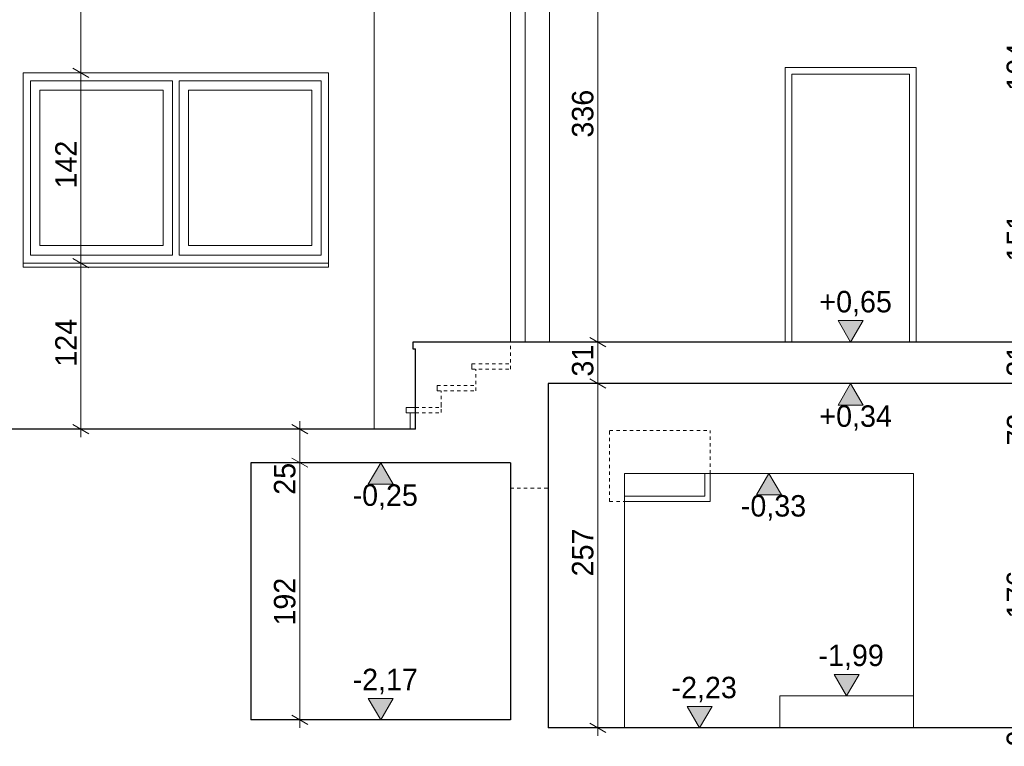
# Model space of a CAD drawing. Extents: x -623047 to -259286, y -27077 to 153279.
# Tile 121 of 190: x -479287 to -471932, y -14697 to -9273. Entities that reach past the tile are written whole.
import ezdxf

# ---------------------------------------------------------------- set-up
doc = ezdxf.new("R2010")
doc.units = 0
doc.header["$MEASUREMENT"] = 0
doc.linetypes.add('Hidden Line', pattern=[50, 25, -25])
for name, color, linetype, lineweight in [('INWENT KONST. DREWNIANA_Nr_Pióra__1', 7, 'Continuous', 25), ('INWENT KONST. DREWNIANA_Nr_Pióra__21', 7, 'Continuous', 9), ('INWENT WYMIARY_Nr_Pióra__21', 7, 'Continuous', 9), ('INWENT. OKNA_Nr_Pióra__5', 7, 'Continuous', 13), ('INWENT.ŚCIANY_Nr_Pióra__1', 7, 'Continuous', 25), ('INWENT.ŚCIANY_Nr_Pióra__21', 7, 'Continuous', 9), ('INWENT.ŚCIANY_Nr_Pióra__5', 7, 'Continuous', 13), ('Istniejące schody_Nr_Pióra__21', 7, 'Continuous', 9)]:
    doc.layers.add(name, color=color, linetype=linetype, lineweight=lineweight)
doc.layers.add('INWENT WYMIARY', color=7, linetype='Continuous')
doc.styles.add('GENERATED_STYLE_2', font='txt')
doc.dimstyles.new('GENERATED_STYLE__2', dxfattribs={"dimtxt": 160.000002, "dimasz": 91.2, "dimexe": 0.18, "dimexo": 0, "dimgap": 0.09, "dimtad": 1, "dimdec": 0, "dimlfac": 0.1, "dimzin": 0, "dimdsep": 46, "dimtxsty": 'GENERATED_STYLE_2', "dimblk": 'ARROWHEAD_2', "dimblk1": 'ARROWHEAD_2', "dimblk2": 'ARROWHEAD_2', "dimcen": 0.09, "dimclrd": 7, "dimclre": 7, "dimclrt": 7, "dimazin": 0, "dimtfac": 1, "dimtdec": 4, "dimtmove": 0, "dimatfit": 3, "dimfxl": 0, "dimtolj": 1, "dimtzin": 0, "dimarcsym": 0})

# ---------------------------------------------------------------- blocks, each defined once
blk = doc.blocks.new('*D911')
at = {"layer": 'INWENT WYMIARY_Nr_Pióra__21', "linetype": 'Continuous'}
for p, q in [((-471631, -14469.6), (-471811, -14469.6)), ((-471781, -14435), (-471661, -14504.3)), ((-471721, -14559.6), (-471721, -14469.6)), ((-471631, -14559.6), (-471811, -14559.6)), ((-471781, -14525), (-471661, -14594.3)), ((-471721, -14618.3), (-471721, -14559.6))]:
    blk.add_line(p, q, dxfattribs=at)
at = {"layer": 'INWENT WYMIARY_Nr_Pióra__21', "char_height": 160, "attachment_point": 7, "rotation": 90, "style": 'GENERATED_STYLE_2'}
for s, insert in [('{231}', (-471753, -8128.2)), ('{104}', (-471753, -9803.2)), ('{151}', (-471753, -11078.2)), ('{31}', (-471753, -11937)), ('{72}', (-471753, -12452)), ('{176}', (-471753, -13743.2)), ('{9}', (-471753, -14696.7))]:
    blk.add_mtext(s, dxfattribs=dict(at, insert=insert))
blk = doc.blocks.new('ARROWHEAD_2')
at = {"color": 0, "linetype": 'Continuous', "lineweight": 0}
for p, q in [((0, 0), (-1, 0)), ((-0.378, -0.655), (0.378, 0.655))]:
    blk.add_line(p, q, dxfattribs=at)
blk = doc.blocks.new('*D912')
at = {"layer": 'INWENT WYMIARY_Nr_Pióra__21', "linetype": 'Continuous'}
for p, q in [((-471631, -12709.6), (-471811, -12709.6)), ((-471781, -12675), (-471661, -12744.3)), ((-471721, -14469.6), (-471721, -12709.6)), ((-471631, -14469.6), (-471811, -14469.6)), ((-471781, -14435), (-471661, -14504.3))]:
    blk.add_line(p, q, dxfattribs=at)
at = {"layer": 'INWENT WYMIARY_Nr_Pióra__21', "char_height": 160, "attachment_point": 7, "rotation": 90, "style": 'GENERATED_STYLE_2'}
for s, insert in [('{231}', (-471753, -8128.2)), ('{104}', (-471753, -9803.2)), ('{151}', (-471753, -11078.2)), ('{31}', (-471753, -11937)), ('{72}', (-471753, -12452)), ('{176}', (-471753, -13743.2)), ('{9}', (-471753, -14696.7))]:
    blk.add_mtext(s, dxfattribs=dict(at, insert=insert))
blk = doc.blocks.new('*D913')
at = {"layer": 'INWENT WYMIARY_Nr_Pióra__21', "linetype": 'Continuous'}
for p, q in [((-471781, -11955), (-471661, -12024.3)), ((-471631, -11989.6), (-471811, -11989.6)), ((-471721, -12709.6), (-471721, -11989.6)), ((-471631, -12709.6), (-471811, -12709.6)), ((-471781, -12675), (-471661, -12744.3))]:
    blk.add_line(p, q, dxfattribs=at)
at = {"layer": 'INWENT WYMIARY_Nr_Pióra__21', "char_height": 160, "attachment_point": 7, "rotation": 90, "style": 'GENERATED_STYLE_2'}
for s, insert in [('{231}', (-471753, -8128.2)), ('{104}', (-471753, -9803.2)), ('{151}', (-471753, -11078.2)), ('{31}', (-471753, -11937)), ('{72}', (-471753, -12452)), ('{176}', (-471753, -13743.2)), ('{9}', (-471753, -14696.7))]:
    blk.add_mtext(s, dxfattribs=dict(at, insert=insert))
blk = doc.blocks.new('*D914')
at = {"layer": 'INWENT WYMIARY_Nr_Pióra__21', "linetype": 'Continuous'}
for p, q in [((-471631, -11679.6), (-471811, -11679.6)), ((-471781, -11645), (-471661, -11714.3)), ((-471721, -11989.6), (-471721, -11679.6)), ((-471781, -11955), (-471661, -12024.3)), ((-471631, -11989.6), (-471811, -11989.6))]:
    blk.add_line(p, q, dxfattribs=at)
at = {"layer": 'INWENT WYMIARY_Nr_Pióra__21', "char_height": 160, "attachment_point": 7, "rotation": 90, "style": 'GENERATED_STYLE_2'}
for s, insert in [('{231}', (-471753, -8128.2)), ('{104}', (-471753, -9803.2)), ('{151}', (-471753, -11078.2)), ('{31}', (-471753, -11937)), ('{72}', (-471753, -12452)), ('{176}', (-471753, -13743.2)), ('{9}', (-471753, -14696.7))]:
    blk.add_mtext(s, dxfattribs=dict(at, insert=insert))
blk = doc.blocks.new('*D915')
at = {"layer": 'INWENT WYMIARY_Nr_Pióra__21', "linetype": 'Continuous'}
for p, q in [((-471781, -10135), (-471661, -10204.3)), ((-471631, -10169.6), (-471811, -10169.6)), ((-471721, -11679.6), (-471721, -10169.6)), ((-471631, -11679.6), (-471811, -11679.6)), ((-471781, -11645), (-471661, -11714.3))]:
    blk.add_line(p, q, dxfattribs=at)
at = {"layer": 'INWENT WYMIARY_Nr_Pióra__21', "char_height": 160, "attachment_point": 7, "rotation": 90, "style": 'GENERATED_STYLE_2'}
for s, insert in [('{231}', (-471753, -8128.2)), ('{104}', (-471753, -9803.2)), ('{151}', (-471753, -11078.2)), ('{31}', (-471753, -11937)), ('{72}', (-471753, -12452)), ('{176}', (-471753, -13743.2)), ('{9}', (-471753, -14696.7))]:
    blk.add_mtext(s, dxfattribs=dict(at, insert=insert))
blk = doc.blocks.new('*D916')
at = {"layer": 'INWENT WYMIARY_Nr_Pióra__21', "linetype": 'Continuous'}
for p, q in [((-471781, -9095), (-471661, -9164.3)), ((-471631, -9129.6), (-471811, -9129.6)), ((-471721, -10169.6), (-471721, -9129.6)), ((-471781, -10135), (-471661, -10204.3)), ((-471631, -10169.6), (-471811, -10169.6))]:
    blk.add_line(p, q, dxfattribs=at)
at = {"layer": 'INWENT WYMIARY_Nr_Pióra__21', "char_height": 160, "attachment_point": 7, "rotation": 90, "style": 'GENERATED_STYLE_2'}
for s, insert in [('{231}', (-471753, -8128.2)), ('{104}', (-471753, -9803.2)), ('{151}', (-471753, -11078.2)), ('{31}', (-471753, -11937)), ('{72}', (-471753, -12452)), ('{176}', (-471753, -13743.2)), ('{9}', (-471753, -14696.7))]:
    blk.add_mtext(s, dxfattribs=dict(at, insert=insert))
blk = doc.blocks.new('*D917')
at = {"layer": 'INWENT WYMIARY_Nr_Pióra__21', "linetype": 'Continuous'}
for p, q in [((-471721, -6819.6), (-471721, -6760.9)), ((-471631, -6819.6), (-471811, -6819.6)), ((-471661, -6854.3), (-471781, -6785)), ((-471721, -9129.6), (-471721, -6819.6)), ((-471781, -9095), (-471661, -9164.3)), ((-471631, -9129.6), (-471811, -9129.6))]:
    blk.add_line(p, q, dxfattribs=at)
at = {"layer": 'INWENT WYMIARY_Nr_Pióra__21', "char_height": 160, "attachment_point": 7, "rotation": 90, "style": 'GENERATED_STYLE_2'}
for s, insert in [('{231}', (-471753, -8128.2)), ('{104}', (-471753, -9803.2)), ('{151}', (-471753, -11078.2)), ('{31}', (-471753, -11937)), ('{72}', (-471753, -12452)), ('{176}', (-471753, -13743.2)), ('{9}', (-471753, -14696.7))]:
    blk.add_mtext(s, dxfattribs=dict(at, insert=insert))
blk = doc.blocks.new('Wymiary_94', base_point=(-473080.2, -11989.6))
at = {"layer": 'INWENT WYMIARY_Nr_Pióra__21', "linetype": 'Continuous'}
blk.add_hatch(color=256, dxfattribs=at).paths.add_polyline_path([(-473080.2, -11989.6), (-473173, -12149.6), (-472987.4, -12149.6)], flags=0)
for p, q in [((-473080.2, -11989.6), (-473200.2, -11989.6)), ((-473080.2, -11989.6), (-473173, -12149.6)), ((-473080.2, -11989.6), (-472960.2, -11989.6)), ((-472987.4, -12149.6), (-473080.2, -11989.6)), ((-473173, -12149.6), (-472987.4, -12149.6))]:
    blk.add_line(p, q, dxfattribs=at)
at = {"layer": 'INWENT WYMIARY_Nr_Pióra__21', "insert": (-473313.6, -12341.6), "char_height": 160, "attachment_point": 7, "style": 'GENERATED_STYLE_2'}
blk.add_mtext('{+0,34}', dxfattribs=at)
blk = doc.blocks.new('Wymiary_96', base_point=(-473080.2, -11679.6))
at = {"layer": 'INWENT WYMIARY_Nr_Pióra__21', "linetype": 'Continuous'}
blk.add_hatch(color=256, dxfattribs=at).paths.add_polyline_path([(-473080.2, -11679.6), (-473173, -11519.6), (-472987.4, -11519.6)], flags=0)
for p, q in [((-473080.2, -11679.6), (-473173, -11519.6)), ((-473173, -11519.6), (-472987.4, -11519.6)), ((-472987.4, -11519.6), (-473080.2, -11679.6)), ((-473080.2, -11679.6), (-473200.2, -11679.6)), ((-473080.2, -11679.6), (-472960.2, -11679.6))]:
    blk.add_line(p, q, dxfattribs=at)
at = {"layer": 'INWENT WYMIARY_Nr_Pióra__21', "insert": (-473313.6, -11487.6), "char_height": 160, "attachment_point": 7, "style": 'GENERATED_STYLE_2'}
blk.add_mtext('{+0,65}', dxfattribs=at)
blk = doc.blocks.new('Wymiary_97', base_point=(-474208, -14559.6))
at = {"layer": 'INWENT WYMIARY_Nr_Pióra__21', "linetype": 'Continuous'}
blk.add_hatch(color=256, dxfattribs=at).paths.add_polyline_path([(-474208, -14559.6), (-474300.8, -14399.6), (-474115.2, -14399.6)], flags=0)
for p, q in [((-474208, -14559.6), (-474300.8, -14399.6)), ((-474300.8, -14399.6), (-474115.2, -14399.6)), ((-474115.2, -14399.6), (-474208, -14559.6)), ((-474208, -14559.6), (-474328, -14559.6)), ((-474208, -14559.6), (-474088, -14559.6))]:
    blk.add_line(p, q, dxfattribs=at)
at = {"layer": 'INWENT WYMIARY_Nr_Pióra__21', "insert": (-474418, -14367.6), "char_height": 160, "attachment_point": 7, "style": 'GENERATED_STYLE_2'}
blk.add_mtext('{-2,23}', dxfattribs=at)
blk = doc.blocks.new('Wymiary_98', base_point=(-476590.2, -14499.6))
at = {"layer": 'INWENT WYMIARY_Nr_Pióra__21', "linetype": 'Continuous'}
blk.add_hatch(color=256, dxfattribs=at).paths.add_polyline_path([(-476590.2, -14499.6), (-476683, -14339.6), (-476497.4, -14339.6)], flags=0)
for p, q in [((-476590.2, -14499.6), (-476683, -14339.6)), ((-476683, -14339.6), (-476497.4, -14339.6)), ((-476497.4, -14339.6), (-476590.2, -14499.6)), ((-476590.2, -14499.6), (-476710.2, -14499.6)), ((-476590.2, -14499.6), (-476470.2, -14499.6))]:
    blk.add_line(p, q, dxfattribs=at)
at = {"layer": 'INWENT WYMIARY_Nr_Pióra__21', "insert": (-476800.3, -14307.6), "char_height": 160, "attachment_point": 7, "style": 'GENERATED_STYLE_2'}
blk.add_mtext('{-2,17}', dxfattribs=at)
blk = doc.blocks.new('Wymiary_102', base_point=(-476590.2, -12579.6))
at = {"layer": 'INWENT WYMIARY_Nr_Pióra__21', "linetype": 'Continuous'}
blk.add_hatch(color=256, dxfattribs=at).paths.add_polyline_path([(-476590.2, -12579.6), (-476683, -12739.6), (-476497.4, -12739.6)], flags=0)
for p, q in [((-476590.2, -12579.6), (-476710.2, -12579.6)), ((-476590.2, -12579.6), (-476683, -12739.6)), ((-476590.2, -12579.6), (-476470.2, -12579.6)), ((-476497.4, -12739.6), (-476590.2, -12579.6)), ((-476683, -12739.6), (-476497.4, -12739.6))]:
    blk.add_line(p, q, dxfattribs=at)
at = {"layer": 'INWENT WYMIARY_Nr_Pióra__21', "insert": (-476800.3, -12931.6), "char_height": 160, "attachment_point": 7, "style": 'GENERATED_STYLE_2'}
blk.add_mtext('{-0,25}', dxfattribs=at)
blk = doc.blocks.new('Wymiary_133', base_point=(-473690.2, -12659.6))
at = {"layer": 'INWENT WYMIARY_Nr_Pióra__21', "linetype": 'Continuous'}
blk.add_hatch(color=256, dxfattribs=at).paths.add_polyline_path([(-473690.2, -12659.6), (-473783, -12819.6), (-473597.4, -12819.6)], flags=0)
for p, q in [((-473690.2, -12659.6), (-473810.2, -12659.6)), ((-473690.2, -12659.6), (-473783, -12819.6)), ((-473690.2, -12659.6), (-473570.2, -12659.6)), ((-473597.4, -12819.6), (-473690.2, -12659.6)), ((-473783, -12819.6), (-473597.4, -12819.6))]:
    blk.add_line(p, q, dxfattribs=at)
at = {"layer": 'INWENT WYMIARY_Nr_Pióra__21', "insert": (-473900.3, -13011.6), "char_height": 160, "attachment_point": 7, "style": 'GENERATED_STYLE_2'}
blk.add_mtext('{-0,33}', dxfattribs=at)
blk = doc.blocks.new('Wymiary_140', base_point=(-473110.2, -14319.6))
at = {"layer": 'INWENT WYMIARY_Nr_Pióra__21', "linetype": 'Continuous'}
blk.add_hatch(color=256, dxfattribs=at).paths.add_polyline_path([(-473110.2, -14319.6), (-473203, -14159.6), (-473017.4, -14159.6)], flags=0)
for p, q in [((-473110.2, -14319.6), (-473203, -14159.6)), ((-473203, -14159.6), (-473017.4, -14159.6)), ((-473017.4, -14159.6), (-473110.2, -14319.6)), ((-473110.2, -14319.6), (-473230.2, -14319.6)), ((-473110.2, -14319.6), (-472990.2, -14319.6))]:
    blk.add_line(p, q, dxfattribs=at)
at = {"layer": 'INWENT WYMIARY_Nr_Pióra__21', "insert": (-473320.3, -14127.6), "char_height": 160, "attachment_point": 7, "style": 'GENERATED_STYLE_2'}
blk.add_mtext('{-1,99}', dxfattribs=at)
blk = doc.blocks.new('*D1085')
at = {"layer": 'INWENT WYMIARY_Nr_Pióra__21', "linetype": 'Continuous'}
for p, q in [((-478739.2, -11089.6), (-478919.2, -11089.6)), ((-478889.2, -11055), (-478769.2, -11124.3)), ((-478829.2, -12329.6), (-478829.2, -11089.6)), ((-478739.2, -12329.6), (-478919.2, -12329.6)), ((-478889.2, -12295), (-478769.2, -12364.3)), ((-478829.2, -12388.3), (-478829.2, -12329.6))]:
    blk.add_line(p, q, dxfattribs=at)
at = {"layer": 'INWENT WYMIARY_Nr_Pióra__21', "char_height": 160, "attachment_point": 7, "rotation": 90, "style": 'GENERATED_STYLE_2'}
for s, insert in [('{53}', (-478861.2, -7187)), ('{83}', (-478861.2, -7867)), ('{149}', (-478861.2, -9078.2)), ('{142}', (-478861.2, -10533.2)), ('{124}', (-478861.2, -11863.2))]:
    blk.add_mtext(s, dxfattribs=dict(at, insert=insert))
blk = doc.blocks.new('*D1086')
at = {"layer": 'INWENT WYMIARY_Nr_Pióra__21', "linetype": 'Continuous'}
for p, q in [((-478739.2, -9669.6), (-478919.2, -9669.6)), ((-478889.2, -9635), (-478769.2, -9704.3)), ((-478829.2, -11089.6), (-478829.2, -9669.6)), ((-478739.2, -11089.6), (-478919.2, -11089.6)), ((-478889.2, -11055), (-478769.2, -11124.3))]:
    blk.add_line(p, q, dxfattribs=at)
at = {"layer": 'INWENT WYMIARY_Nr_Pióra__21', "char_height": 160, "attachment_point": 7, "rotation": 90, "style": 'GENERATED_STYLE_2'}
for s, insert in [('{53}', (-478861.2, -7187)), ('{83}', (-478861.2, -7867)), ('{149}', (-478861.2, -9078.2)), ('{142}', (-478861.2, -10533.2)), ('{124}', (-478861.2, -11863.2))]:
    blk.add_mtext(s, dxfattribs=dict(at, insert=insert))
blk = doc.blocks.new('*D1087')
at = {"layer": 'INWENT WYMIARY_Nr_Pióra__21', "linetype": 'Continuous'}
for p, q in [((-478889.2, -8145), (-478769.2, -8214.3)), ((-478739.2, -8179.6), (-478919.2, -8179.6)), ((-478829.2, -9669.6), (-478829.2, -8179.6)), ((-478739.2, -9669.6), (-478919.2, -9669.6)), ((-478889.2, -9635), (-478769.2, -9704.3))]:
    blk.add_line(p, q, dxfattribs=at)
at = {"layer": 'INWENT WYMIARY_Nr_Pióra__21', "char_height": 160, "attachment_point": 7, "rotation": 90, "style": 'GENERATED_STYLE_2'}
for s, insert in [('{53}', (-478861.2, -7187)), ('{83}', (-478861.2, -7867)), ('{149}', (-478861.2, -9078.2)), ('{142}', (-478861.2, -10533.2)), ('{124}', (-478861.2, -11863.2))]:
    blk.add_mtext(s, dxfattribs=dict(at, insert=insert))
blk = doc.blocks.new('*D1088')
at = {"layer": 'INWENT WYMIARY_Nr_Pióra__21', "linetype": 'Continuous'}
for p, q in [((-478739.2, -7349.6), (-478919.2, -7349.6)), ((-478889.2, -7314.9), (-478769.2, -7384.2)), ((-478829.2, -8179.6), (-478829.2, -7349.6)), ((-478889.2, -8145), (-478769.2, -8214.3)), ((-478739.2, -8179.6), (-478919.2, -8179.6))]:
    blk.add_line(p, q, dxfattribs=at)
at = {"layer": 'INWENT WYMIARY_Nr_Pióra__21', "char_height": 160, "attachment_point": 7, "rotation": 90, "style": 'GENERATED_STYLE_2'}
for s, insert in [('{53}', (-478861.2, -7187)), ('{83}', (-478861.2, -7867)), ('{149}', (-478861.2, -9078.2)), ('{142}', (-478861.2, -10533.2)), ('{124}', (-478861.2, -11863.2))]:
    blk.add_mtext(s, dxfattribs=dict(at, insert=insert))
blk = doc.blocks.new('*D1089')
at = {"layer": 'INWENT WYMIARY_Nr_Pióra__21', "linetype": 'Continuous'}
for p, q in [((-478829.2, -6819.6), (-478829.2, -6760.9)), ((-478739.2, -6819.6), (-478919.2, -6819.6)), ((-478769.2, -6854.3), (-478889.2, -6785)), ((-478829.2, -7349.6), (-478829.2, -6819.6)), ((-478739.2, -7349.6), (-478919.2, -7349.6)), ((-478889.2, -7314.9), (-478769.2, -7384.2))]:
    blk.add_line(p, q, dxfattribs=at)
at = {"layer": 'INWENT WYMIARY_Nr_Pióra__21', "char_height": 160, "attachment_point": 7, "rotation": 90, "style": 'GENERATED_STYLE_2'}
for s, insert in [('{53}', (-478861.2, -7187)), ('{83}', (-478861.2, -7867)), ('{149}', (-478861.2, -9078.2)), ('{142}', (-478861.2, -10533.2)), ('{124}', (-478861.2, -11863.2))]:
    blk.add_mtext(s, dxfattribs=dict(at, insert=insert))
blk = doc.blocks.new('*D1106')
at = {"layer": 'INWENT WYMIARY_Nr_Pióra__21', "linetype": 'Continuous'}
for p, q in [((-475027.7, -11955), (-474907.7, -12024.3)), ((-474877.7, -11989.6), (-475057.7, -11989.6)), ((-474967.7, -14559.6), (-474967.7, -11989.6)), ((-474877.7, -14559.6), (-475057.7, -14559.6)), ((-475027.7, -14525), (-474907.7, -14594.3)), ((-474967.7, -14618.3), (-474967.7, -14559.6))]:
    blk.add_line(p, q, dxfattribs=at)
at = {"layer": 'INWENT WYMIARY_Nr_Pióra__21', "char_height": 160, "attachment_point": 7, "rotation": 90, "style": 'GENERATED_STYLE_2'}
for s, insert in [('{29}', (-474999.7, -6774.5)), ('{150}', (-474999.7, -7723.2)), ('{336}', (-474999.7, -10153.2)), ('{31}', (-474999.7, -11937)), ('{257}', (-474999.7, -13428.2))]:
    blk.add_mtext(s, dxfattribs=dict(at, insert=insert))
blk = doc.blocks.new('*D1107')
at = {"layer": 'INWENT WYMIARY_Nr_Pióra__21', "linetype": 'Continuous'}
for p, q in [((-474877.7, -11679.6), (-475057.7, -11679.6)), ((-475027.7, -11645), (-474907.7, -11714.3)), ((-474967.7, -11989.6), (-474967.7, -11679.6)), ((-475027.7, -11955), (-474907.7, -12024.3)), ((-474877.7, -11989.6), (-475057.7, -11989.6))]:
    blk.add_line(p, q, dxfattribs=at)
at = {"layer": 'INWENT WYMIARY_Nr_Pióra__21', "char_height": 160, "attachment_point": 7, "rotation": 90, "style": 'GENERATED_STYLE_2'}
for s, insert in [('{29}', (-474999.7, -6774.5)), ('{150}', (-474999.7, -7723.2)), ('{336}', (-474999.7, -10153.2)), ('{31}', (-474999.7, -11937)), ('{257}', (-474999.7, -13428.2))]:
    blk.add_mtext(s, dxfattribs=dict(at, insert=insert))
blk = doc.blocks.new('*D1108')
at = {"layer": 'INWENT WYMIARY_Nr_Pióra__21', "linetype": 'Continuous'}
for p, q in [((-475027.7, -8285), (-474907.7, -8354.3)), ((-474877.7, -8319.6), (-475057.7, -8319.6)), ((-474967.7, -11679.6), (-474967.7, -8319.6)), ((-474877.7, -11679.6), (-475057.7, -11679.6)), ((-475027.7, -11645), (-474907.7, -11714.3))]:
    blk.add_line(p, q, dxfattribs=at)
at = {"layer": 'INWENT WYMIARY_Nr_Pióra__21', "char_height": 160, "attachment_point": 7, "rotation": 90, "style": 'GENERATED_STYLE_2'}
for s, insert in [('{29}', (-474999.7, -6774.5)), ('{150}', (-474999.7, -7723.2)), ('{336}', (-474999.7, -10153.2)), ('{31}', (-474999.7, -11937)), ('{257}', (-474999.7, -13428.2))]:
    blk.add_mtext(s, dxfattribs=dict(at, insert=insert))
blk = doc.blocks.new('*D1109')
at = {"layer": 'INWENT WYMIARY_Nr_Pióra__21', "linetype": 'Continuous'}
for p, q in [((-474877.7, -6819.6), (-475057.7, -6819.6)), ((-475027.7, -6785), (-474907.7, -6854.3)), ((-474967.7, -8319.6), (-474967.7, -6819.6)), ((-475027.7, -8285), (-474907.7, -8354.3)), ((-474877.7, -8319.6), (-475057.7, -8319.6))]:
    blk.add_line(p, q, dxfattribs=at)
at = {"layer": 'INWENT WYMIARY_Nr_Pióra__21', "char_height": 160, "attachment_point": 7, "rotation": 90, "style": 'GENERATED_STYLE_2'}
for s, insert in [('{29}', (-474999.7, -6774.5)), ('{150}', (-474999.7, -7723.2)), ('{336}', (-474999.7, -10153.2)), ('{31}', (-474999.7, -11937)), ('{257}', (-474999.7, -13428.2))]:
    blk.add_mtext(s, dxfattribs=dict(at, insert=insert))
blk = doc.blocks.new('*D1110')
at = {"layer": 'INWENT WYMIARY_Nr_Pióra__21', "linetype": 'Continuous'}
for p, q in [((-474967.7, -6524.6), (-474967.7, -6465.9)), ((-474877.7, -6524.6), (-475057.7, -6524.6)), ((-474907.7, -6559.3), (-475027.7, -6490)), ((-474967.7, -6819.6), (-474967.7, -6524.6)), ((-474877.7, -6819.6), (-475057.7, -6819.6)), ((-475027.7, -6785), (-474907.7, -6854.3))]:
    blk.add_line(p, q, dxfattribs=at)
at = {"layer": 'INWENT WYMIARY_Nr_Pióra__21', "char_height": 160, "attachment_point": 7, "rotation": 90, "style": 'GENERATED_STYLE_2'}
for s, insert in [('{29}', (-474999.7, -6774.5)), ('{150}', (-474999.7, -7723.2)), ('{336}', (-474999.7, -10153.2)), ('{31}', (-474999.7, -11937)), ('{257}', (-474999.7, -13428.2))]:
    blk.add_mtext(s, dxfattribs=dict(at, insert=insert))
blk = doc.blocks.new('*D1151')
at = {"layer": 'INWENT WYMIARY_Nr_Pióra__21', "linetype": 'Continuous'}
for p, q in [((-477253.5, -12545), (-477133.5, -12614.3)), ((-477103.5, -12579.6), (-477283.5, -12579.6)), ((-477193.5, -14499.6), (-477193.5, -12579.6)), ((-477253.5, -14465), (-477133.5, -14534.3)), ((-477103.5, -14499.6), (-477283.5, -14499.6)), ((-477193.5, -14558.3), (-477193.5, -14499.6))]:
    blk.add_line(p, q, dxfattribs=at)
at = {"layer": 'INWENT WYMIARY_Nr_Pióra__21', "char_height": 160, "attachment_point": 7, "rotation": 90, "style": 'GENERATED_STYLE_2'}
for s, insert in [('{25}', (-477225.5, -12819.1)), ('{192}', (-477225.5, -13795.6))]:
    blk.add_mtext(s, dxfattribs=dict(at, insert=insert))
blk = doc.blocks.new('*D1152')
at = {"layer": 'INWENT WYMIARY_Nr_Pióra__21', "linetype": 'Continuous'}
for p, q in [((-477193.5, -12329.6), (-477193.5, -12270.9)), ((-477103.5, -12329.6), (-477283.5, -12329.6)), ((-477133.5, -12364.3), (-477253.5, -12295)), ((-477193.5, -12579.6), (-477193.5, -12329.6)), ((-477253.5, -12545), (-477133.5, -12614.3)), ((-477103.5, -12579.6), (-477283.5, -12579.6))]:
    blk.add_line(p, q, dxfattribs=at)
at = {"layer": 'INWENT WYMIARY_Nr_Pióra__21', "char_height": 160, "attachment_point": 7, "rotation": 90, "style": 'GENERATED_STYLE_2'}
for s, insert in [('{25}', (-477225.5, -12819.1)), ('{192}', (-477225.5, -13795.6))]:
    blk.add_mtext(s, dxfattribs=dict(at, insert=insert))

msp = doc.modelspace()

# ---------------------------------------------------------------- linework, layer by layer
at = {"layer": 'INWENT KONST. DREWNIANA_Nr_Pióra__1', "linetype": 'Continuous'}
for p, q in [((-471360.2, -11679.6), (-476350.2, -11679.6)), ((-476350.2, -11679.6), (-476350.2, -11729.6)), ((-476350.2, -11729.6), (-476330.2, -11729.6)), ((-476330.2, -12329.6), (-476330.2, -11729.6)), ((-471380.2, -11989.6), (-475340.2, -11989.6)), ((-476330.2, -12329.6), (-490960.2, -12329.6)), ((-475620.2, -12579.6), (-477560.2, -12579.6)), ((-477560.2, -12579.6), (-477560.2, -14499.6)), ((-475620.2, -14499.6), (-477560.2, -14499.6)), ((-471380.2, -14559.6), (-475340.2, -14559.6))]:
    msp.add_line(p, q, dxfattribs=at)
at = {"layer": 'INWENT KONST. DREWNIANA_Nr_Pióra__21', "linetype": 'Hidden Line'}
msp.add_line((-475620.2, -12769.6), (-475340.2, -12769.6), dxfattribs=at)
at = {"layer": 'INWENT. OKNA_Nr_Pióra__5', "linetype": 'Continuous'}
for p, q in [((-479205.2, -11029.6), (-479205.2, -9729.6)), ((-479205.2, -9729.6), (-478145.2, -9729.6)), ((-478145.2, -9729.6), (-478145.2, -11029.6)), ((-478095.2, -9729.6), (-478095.2, -11029.6)), ((-478095.2, -9729.6), (-477035.2, -9729.6)), ((-477035.2, -9729.6), (-477035.2, -11029.6)), ((-479135.2, -9799.6), (-478215.2, -9799.6)), ((-479135.2, -10959.6), (-479135.2, -9799.6)), ((-478215.2, -9799.6), (-478215.2, -10959.6)), ((-478025.2, -9799.6), (-478025.2, -10959.6)), ((-478025.2, -9799.6), (-477105.2, -9799.6)), ((-477105.2, -9799.6), (-477105.2, -10959.6)), ((-478145.2, -11029.6), (-479205.2, -11029.6)), ((-478215.2, -10959.6), (-479135.2, -10959.6)), ((-477035.2, -11029.6), (-478095.2, -11029.6)), ((-477105.2, -10959.6), (-478025.2, -10959.6))]:
    msp.add_line(p, q, dxfattribs=at)
at = {"layer": 'INWENT.ŚCIANY_Nr_Pióra__1', "linetype": 'Continuous'}
for p, q in [((-475340.2, -11989.6), (-475340.2, -14559.6)), ((-475620.2, -12579.6), (-475620.2, -14499.6))]:
    msp.add_line(p, q, dxfattribs=at)
at = {"layer": 'INWENT.ŚCIANY_Nr_Pióra__21', "linetype": 'Continuous'}
for p, q in [((-475620.2, -8019.6), (-475620.2, -11679.6)), ((-475510.2, -8319.6), (-475510.2, -11679.6)), ((-475330.2, -8319.6), (-475330.2, -11679.6)), ((-473570.2, -11679.6), (-473570.2, -9629.6)), ((-473570.2, -9629.6), (-472590.2, -9629.6)), ((-472590.2, -11679.6), (-472590.2, -9629.6)), ((-479260.2, -9669.6), (-476980.2, -9669.6)), ((-479260.2, -11119.6), (-479260.2, -9669.6)), ((-476980.2, -9669.6), (-476980.2, -11119.6)), ((-473520.2, -11679.6), (-473520.2, -9679.6)), ((-473520.2, -9679.6), (-472640.2, -9679.6)), ((-472640.2, -11679.6), (-472640.2, -9679.6)), ((-476980.2, -11089.6), (-479260.2, -11089.6)), ((-476980.2, -11119.6), (-479260.2, -11119.6)), ((-474170.2, -12829.6), (-474170.2, -12659.6)), ((-474130.2, -12869.6), (-474130.2, -12659.6)), ((-474770.2, -12829.6), (-474170.2, -12829.6)), ((-474770.2, -12869.6), (-474130.2, -12869.6)), ((-472610.2, -14319.6), (-473610.2, -14319.6)), ((-473610.2, -14319.6), (-473610.2, -14559.6))]:
    msp.add_line(p, q, dxfattribs=at)
at = {"layer": 'INWENT.ŚCIANY_Nr_Pióra__21', "linetype": 'Hidden Line'}
for p, q in [((-474880.2, -12339.6), (-474130.2, -12339.6)), ((-474880.2, -12869.6), (-474880.2, -12339.6)), ((-474130.2, -12659.6), (-474130.2, -12339.6)), ((-474880.2, -12869.6), (-474770.2, -12869.6))]:
    msp.add_line(p, q, dxfattribs=at)
at = {"layer": 'INWENT.ŚCIANY_Nr_Pióra__5', "linetype": 'Continuous'}
for p, q in [((-476640.2, -12329.6), (-476640.2, -6819.6)), ((-472610.2, -12659.6), (-474770.2, -12659.6)), ((-474770.2, -14559.6), (-474770.2, -12659.6)), ((-472610.2, -14559.6), (-472610.2, -12659.6))]:
    msp.add_line(p, q, dxfattribs=at)
at = {"layer": 'Istniejące schody_Nr_Pióra__21', "linetype": 'Hidden Line'}
for p, q in [((-475620.2, -11882.1), (-475620.2, -11679.6)), ((-475908.5, -11842.1), (-475620.2, -11842.1)), ((-475908.5, -11882.1), (-475620.2, -11882.1)), ((-475880.2, -12044.6), (-475880.2, -11882.1)), ((-476168.5, -12004.6), (-475880.2, -12004.6)), ((-476168.5, -12044.6), (-475880.2, -12044.6)), ((-476138.5, -12205.3), (-476138.5, -12044.6)), ((-476330.2, -12167.1), (-476138.5, -12167.1)), ((-476330.2, -12207.1), (-476138.5, -12207.1))]:
    msp.add_line(p, q, dxfattribs=at)
at = {"layer": 'Istniejące schody_Nr_Pióra__21', "linetype": 'Continuous'}
for p, q in [((-475908.5, -11882.1), (-475908.5, -11842.1)), ((-476168.5, -12044.6), (-476168.5, -12004.6)), ((-476138.5, -12168.9), (-476138.5, -12128.9)), ((-476400.2, -12167.1), (-476330.2, -12167.1)), ((-476400.2, -12207.1), (-476400.2, -12167.1)), ((-476400.2, -12207.1), (-476330.2, -12207.1)), ((-476370.2, -12329.6), (-476370.2, -12207.1))]:
    msp.add_line(p, q, dxfattribs=at)

# ---------------------------------------------------------------- block references
at = {"layer": 'INWENT WYMIARY', "linetype": 'Continuous'}
for name, p in [('Wymiary_96', (-473080.2, -11679.6)), ('Wymiary_94', (-473080.2, -11989.6)), ('Wymiary_102', (-476590.2, -12579.6)), ('Wymiary_133', (-473690.2, -12659.6)), ('Wymiary_140', (-473110.2, -14319.6)), ('Wymiary_98', (-476590.2, -14499.6)), ('Wymiary_97', (-474208, -14559.6))]:
    msp.add_blockref(name, p, dxfattribs=at)

# ---------------------------------------------------------------- dimensions: what is measured, and where the dimension line sits
for base, p1, p2, picture, middle in [((-474967.7061611, -14559.6148556), (-474852.981459, -6819.6148556), (-474821.7759892, -6524.6148556), '*D1110', (-475079.7061628, -6653.0980574)), ((-474967.7, -14559.6), (-475340.2, -14559.6), (-475045.9, -11989.6), '*D1106', (-475079.7, -13246.1)), ((-474967.7, -14559.6), (-475045.9, -11989.6), (-475330.2, -11679.6), '*D1107', (-475079.7, -11815.6)), ((-474967.7, -14559.6), (-475330.2, -11679.6), (-475330.2, -8319.6), '*D1108', (-475079.7, -9971.1)), ((-474967.7, -14559.6), (-475330.2, -8319.6), (-474853, -6819.6), '*D1109', (-475079.7, -7541.1)), ((-478829.2, -12329.6), (-479260.2, -7349.6), (-478772.3, -6819.6), '*D1089', (-478941.2, -7065.6)), ((-471721, -14559.6), (-471254.2, -9129.6), (-471423, -6819.6), '*D917', (-471833, -7946.1)), ((-478829.2, -12329.6), (-478735.9, -9669.6), (-479260.2, -8179.6), '*D1087', (-478941.2, -8896.1)), ((-478829.2, -12329.6), (-479260.2, -8179.6), (-479260.2, -7349.6), '*D1088', (-478941.2, -7745.6)), ((-478829.2, -12329.6), (-478978.3, -12329.6), (-478884.8, -11089.6), '*D1085', (-478941.2, -11681.1)), ((-478829.2, -12329.6), (-478884.8, -11089.6), (-478735.9, -9669.6), '*D1086', (-478941.2, -10351.1)), ((-471721, -14559.6), (-471838.1, -14559.6), (-471380.2, -14469.6), '*D911', (-471833, -14636)), ((-471721, -14559.6), (-471380.2, -14469.6), (-471380.2, -12709.6), '*D912', (-471833, -13561.1)), ((-471721, -14559.6), (-471380.2, -12709.6), (-471558.3, -11989.6), '*D913', (-471833, -12330.6)), ((-471721, -14559.6), (-471558.3, -11989.6), (-470967.4, -11679.6), '*D914', (-471833, -11815.6)), ((-471721, -14559.6), (-470967.4, -11679.6), (-471043.6, -10169.6), '*D915', (-471833, -10896.1)), ((-471721, -14559.6), (-471043.6, -10169.6), (-471254.2, -9129.6), '*D916', (-471833, -9621.1)), ((-477193.5, -14499.6), (-477560.2, -12579.6), (-477232, -12329.6), '*D1152', (-477305.5, -12697.7)), ((-477193.5, -14499.6), (-477560.2, -14499.6), (-477560.2, -12579.6), '*D1151', (-477305.5, -13613.5))]:
    dim = msp.add_linear_dim(base=base, p1=p1, p2=p2, angle=90, dimstyle='GENERATED_STYLE__2', dxfattribs=at)
    dim.commit()
    dim.dimension.update_dxf_attribs({"geometry": picture, "text_midpoint": middle})

doc.saveas('drawing.dxf')
